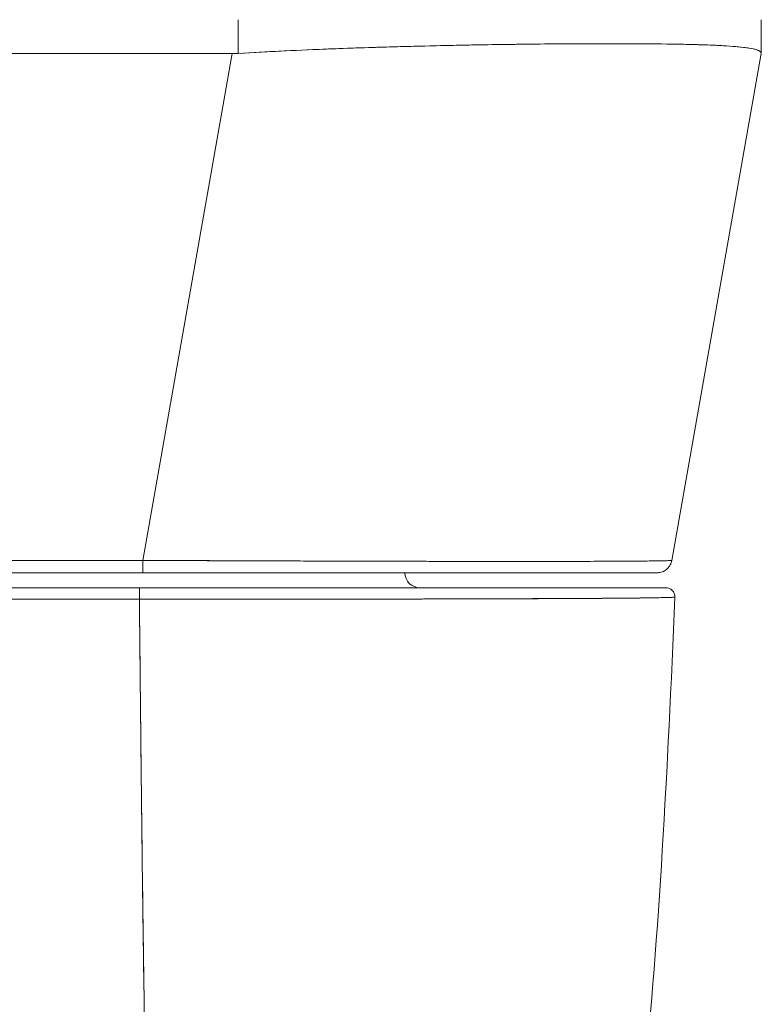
# Model space of a CAD drawing. Header units: inches. Extents: x 16 to 427, y 4 to 276.
# Tile 55 of 111: x 197.879 to 198.856, y 233.265 to 234.562. Entities that reach past the tile are written whole.
import ezdxf

# ---------------------------------------------------------------- set-up
doc = ezdxf.new("R2010")
doc.units = ezdxf.units.IN
doc.header["$LTSCALE"] = 26
doc.header["$MEASUREMENT"] = 0
doc.layers.add('Visible (ANSI)', color=7, linetype='Continuous', lineweight=5)

msp = doc.modelspace()

# ---------------------------------------------------------------- linework, layer by layer
at = {"layer": 'Visible (ANSI)'}
for p, q in [((198.1672, 234.5616), (198.1672, 234.5172)), ((198.1672, 234.5172), (198.1672, 234.5616)), ((198.8564, 234.5172), (198.8564, 234.5616)), ((198.568, 234.5295), (198.568, 234.5295)), ((198.568, 234.5295), (198.568, 234.5295)), ((198.5877, 234.5297), (198.5877, 234.5297)), ((198.5877, 234.5297), (198.5877, 234.5297)), ((198.5887, 234.5297), (198.5887, 234.5297)), ((198.1593, 234.5169), (197.6024, 234.5169)), ((197.6024, 234.5169), (198.1593, 234.5169)), ((198.0415, 233.8495), (198.1593, 234.5169)), ((198.1593, 234.5169), (198.0415, 233.8495)), ((198.7385, 233.8495), (198.8563, 234.5169)), ((198.8563, 234.5169), (198.8563, 234.5169)), ((198.8564, 234.5173), (198.8564, 234.5172)), ((198.8564, 234.5172), (198.8564, 234.5173)), ((197.7199, 233.8495), (198.0415, 233.8495)), ((198.0415, 233.8495), (197.7199, 233.8495)), ((197.7199, 233.8332), (198.0415, 233.8332)), ((198.0415, 233.8332), (197.7199, 233.8332)), ((198.0415, 233.8332), (198.7191, 233.8332)), ((198.0371, 233.8135), (197.7208, 233.8135)), ((198.0371, 233.7983), (197.7208, 233.7983)), ((197.9459, 233.7983), (197.9459, 233.7983)), ((197.9459, 233.7983), (197.9459, 233.7983)), ((197.9577, 233.7983), (197.9577, 233.7983)), ((197.9577, 233.7983), (197.9577, 233.7983)), ((198.3559, 233.7985), (198.3559, 233.7985)), ((198.3721, 233.7986), (198.3721, 233.7986)), ((198.5953, 233.7992), (198.5953, 233.7992)), ((198.615, 233.7993), (198.615, 233.7993))]:
    msp.add_line(p, q, dxfattribs=at)
for centre, radius, start, end in [((198.6861, 233.8529), 0.0197, 193.2749, 193.282), ((198.7179, 233.8529), 0.0197, 349.4435, 349.5165), ((198.7179, 233.8529), 0.0197, 349.4424, 349.5155), ((198.7191, 233.8529), 0.0197, 349.9751, 349.9801), ((198.7191, 233.8529), 0.0197, 349.9751, 350), ((198.4065, 233.8332), 0.0197, 180, 270), ((198.7306, 233.8017), 0.0118, 357.7242, 90), ((198.7306, 233.8017), 0.0118, 357.7242, 90)]:
    msp.add_arc(centre, radius, start, end, dxfattribs=at)
for centre, major_axis, ratio, start_param, end_param in [((198.6934, 234.5419), (0, 0.0591), 0.94344, 4.496803, 4.496823), ((198.1593, 234.6459), (0, -0.129), 0.999999, 0, 0.061082), ((198.1593, 234.6459), (0, -0.129), 0.999999, 0, 0.061082), ((198.8563, 234.6459), (0, -0.129), 0.001274, 0.007284, 0.061264), ((198.8563, 234.6459), (0, -0.129), 0.001273, 0.007284, 0.061264), ((198.0415, 233.8529), (0, -0.0197), 0.001274, 0.000001, 1.396264), ((198.0415, 233.8529), (0, -0.0197), 0.001274, 0, 1.396263), ((198.6714, 233.8763), (-0.0116, -0.0313), 0.917972, 0.898607, 0.8987), ((197.9459, 233.8168), (0, -0.0197), 0.00001, 4.881372, 4.881466), ((197.9459, 233.8168), (0, 0.0197), 0.00001, 4.543344, 4.543438), ((197.9577, 233.8168), (0, -0.00787), 0.00001, 1.136991, 1.137246), ((198.0371, 233.8017), (0, 0.0118), 0.00001, 6.283149, 8.149488), ((198.0371, 233.8017), (0, 0.0118), 0.000027, 0.000335, 1.866224)]:
    msp.add_ellipse(centre, major_axis=major_axis, ratio=ratio, start_param=start_param, end_param=end_param, dxfattribs=at)
for points, knots in [([(198.8564, 234.5172), (198.8564, 234.519), (198.8542, 234.5207), (198.8497, 234.5221), (198.8486, 234.5224), (198.8474, 234.5228), (198.846, 234.5231), (198.8418, 234.524), (198.8364, 234.5248), (198.8297, 234.5255), (198.8253, 234.526), (198.8204, 234.5264), (198.815, 234.5267), (198.8094, 234.5271), (198.8032, 234.5275), (198.7966, 234.5278), (198.787, 234.5282), (198.7763, 234.5286), (198.7646, 234.5289), (198.7602, 234.529), (198.7557, 234.5291), (198.751, 234.5292), (198.7345, 234.5295), (198.7163, 234.5297), (198.6964, 234.5299), (198.6956, 234.5299), (198.6947, 234.5299), (198.6938, 234.5299), (198.6729, 234.53), (198.6501, 234.53), (198.6258, 234.5299), (198.6214, 234.5299), (198.6169, 234.5299), (198.6123, 234.5299), (198.592, 234.5298), (198.5707, 234.5296), (198.5485, 234.5293), (198.5374, 234.5292), (198.5261, 234.529), (198.5145, 234.5289), (198.4987, 234.5286), (198.4824, 234.5284), (198.4658, 234.5281), (198.4462, 234.5277), (198.4261, 234.5272), (198.4056, 234.5267), (198.3962, 234.5265), (198.3867, 234.5263), (198.3772, 234.526), (198.3483, 234.5252), (198.3187, 234.5243), (198.2887, 234.5231), (198.2854, 234.523), (198.2821, 234.5228), (198.2788, 234.5227), (198.242, 234.5212), (198.2046, 234.5193), (198.1672, 234.5172)], [0, 0, 0, 0, 0.088873, 0.088873, 0.088873, 0.111111, 0.111111, 0.111111, 0.178162, 0.178162, 0.178162, 0.222222, 0.222222, 0.222222, 0.267931, 0.267931, 0.267931, 0.333333, 0.333333, 0.333333, 0.357816, 0.357816, 0.357816, 0.444444, 0.444444, 0.444444, 0.448135, 0.448135, 0.448135, 0.538943, 0.538943, 0.538943, 0.555556, 0.555556, 0.555556, 0.629644, 0.629644, 0.629644, 0.666667, 0.666667, 0.666667, 0.717569, 0.717569, 0.717569, 0.777778, 0.777778, 0.777778, 0.805438, 0.805438, 0.805438, 0.888889, 0.888889, 0.888889, 0.898091, 0.898091, 0.898091, 1, 1, 1, 1]), ([(198.1672, 234.5172), (198.2082, 234.5196), (198.2489, 234.5215), (198.2888, 234.5231), (198.3288, 234.5247), (198.3679, 234.5258), (198.4057, 234.5267), (198.4434, 234.5277), (198.4798, 234.5284), (198.5144, 234.5289), (198.5489, 234.5294), (198.5817, 234.5297), (198.6122, 234.5299), (198.6427, 234.53), (198.6709, 234.53), (198.6964, 234.5299), (198.722, 234.5297), (198.7448, 234.5294), (198.7647, 234.5289), (198.7846, 234.5284), (198.8014, 234.5277), (198.815, 234.5267), (198.8287, 234.5258), (198.8391, 234.5246), (198.846, 234.5231), (198.8529, 234.5215), (198.8564, 234.5196), (198.8564, 234.5172)], [0, 0, 0, 0, 0.111111, 0.111111, 0.111111, 0.222222, 0.222222, 0.222222, 0.333333, 0.333333, 0.333333, 0.444444, 0.444444, 0.444444, 0.555556, 0.555556, 0.555556, 0.666667, 0.666667, 0.666667, 0.777778, 0.777778, 0.777778, 0.888889, 0.888889, 0.888889, 1, 1, 1, 1]), ([(198.0415, 233.8495), (198.051, 233.8494), (198.0606, 233.8494), (198.0701, 233.8494), (198.0823, 233.8493), (198.0944, 233.8493), (198.1066, 233.8492), (198.1187, 233.8492), (198.1308, 233.8491), (198.1428, 233.8491), (198.1548, 233.849), (198.1668, 233.849), (198.1786, 233.8489), (198.1905, 233.8489), (198.2023, 233.8488), (198.214, 233.8488), (198.2257, 233.8488), (198.2373, 233.8487), (198.2488, 233.8487), (198.2603, 233.8486), (198.2717, 233.8486), (198.283, 233.8486), (198.2917, 233.8485), (198.3004, 233.8485), (198.3089, 233.8485), (198.3114, 233.8485), (198.314, 233.8485), (198.3165, 233.8485), (198.3275, 233.8484), (198.3384, 233.8484), (198.3491, 233.8484), (198.3598, 233.8484), (198.3704, 233.8483), (198.3809, 233.8483), (198.3913, 233.8483), (198.4016, 233.8483), (198.4117, 233.8483), (198.4218, 233.8482), (198.4318, 233.8482), (198.4416, 233.8482), (198.4513, 233.8482), (198.4609, 233.8482), (198.4703, 233.8482), (198.4797, 233.8482), (198.4889, 233.8482), (198.4979, 233.8482), (198.5069, 233.8481), (198.5156, 233.8481), (198.5242, 233.8481), (198.5281, 233.8481), (198.532, 233.8481), (198.5358, 233.8481), (198.5403, 233.8481), (198.5449, 233.8481), (198.5493, 233.8481), (198.5575, 233.8481), (198.5654, 233.8482), (198.5731, 233.8482), (198.5807, 233.8482), (198.5882, 233.8482), (198.5954, 233.8482), (198.6026, 233.8482), (198.6096, 233.8482), (198.6163, 233.8482), (198.6231, 233.8482), (198.6295, 233.8482), (198.6357, 233.8483), (198.642, 233.8483), (198.6479, 233.8483), (198.6536, 233.8483), (198.6593, 233.8483), (198.6647, 233.8484), (198.6699, 233.8484), (198.6751, 233.8484), (198.6799, 233.8485), (198.6845, 233.8485), (198.6851, 233.8485), (198.6858, 233.8485), (198.6864, 233.8485), (198.6903, 233.8485), (198.694, 233.8485), (198.6975, 233.8486), (198.7015, 233.8486), (198.7053, 233.8486), (198.7087, 233.8487), (198.7122, 233.8487), (198.7154, 233.8488), (198.7182, 233.8488), (198.7211, 233.8488), (198.7237, 233.8489), (198.7259, 233.8489), (198.7282, 233.849), (198.7302, 233.849), (198.7318, 233.8491), (198.7335, 233.8491), (198.7348, 233.8492), (198.7359, 233.8492), (198.7369, 233.8493), (198.7377, 233.8493), (198.7381, 233.8494), (198.7384, 233.8494), (198.7385, 233.8494), (198.7385, 233.8495)], [0, 0, 0, 0, 0.026039, 0.026039, 0.026039, 0.0593997, 0.0593997, 0.0593997, 0.0926502, 0.0926502, 0.0926502, 0.1257944, 0.1257944, 0.1257944, 0.1588399, 0.1588399, 0.1588399, 0.191791, 0.191791, 0.191791, 0.2246533, 0.2246533, 0.2246533, 0.25, 0.25, 0.25, 0.2574361, 0.2574361, 0.2574361, 0.2901408, 0.2901408, 0.2901408, 0.322775, 0.322775, 0.322775, 0.3553497, 0.3553497, 0.3553497, 0.3878762, 0.3878762, 0.3878762, 0.4203663, 0.4203663, 0.4203663, 0.4528321, 0.4528321, 0.4528321, 0.485286, 0.485286, 0.485286, 0.5, 0.5, 0.5, 0.5177386, 0.5177386, 0.5177386, 0.5501932, 0.5501932, 0.5501932, 0.5826612, 0.5826612, 0.5826612, 0.6151531, 0.6151531, 0.6151531, 0.6476851, 0.6476851, 0.6476851, 0.6802656, 0.6802656, 0.6802656, 0.712905, 0.712905, 0.712905, 0.7456171, 0.7456171, 0.7456171, 0.75, 0.75, 0.75, 0.7784081, 0.7784081, 0.7784081, 0.8112777, 0.8112777, 0.8112777, 0.8442363, 0.8442363, 0.8442363, 0.877291, 0.877291, 0.877291, 0.9104453, 0.9104453, 0.9104453, 0.943705, 0.943705, 0.943705, 0.9770767, 0.9770767, 0.9770767, 0.9991659, 0.9991659, 0.9991659, 0.9991659]), ([(198.7385, 233.8495), (198.7385, 233.8493), (198.7349, 233.8491), (198.7279, 233.849), (198.7208, 233.8488), (198.7103, 233.8487), (198.6964, 233.8486), (198.6826, 233.8485), (198.6655, 233.8484), (198.6454, 233.8483), (198.6253, 233.8482), (198.6022, 233.8482), (198.5764, 233.8482), (198.5506, 233.8481), (198.5221, 233.8481), (198.4914, 233.8482), (198.4606, 233.8482), (198.4276, 233.8482), (198.3926, 233.8483), (198.3577, 233.8484), (198.3209, 233.8485), (198.2827, 233.8486), (198.2446, 233.8487), (198.205, 233.8488), (198.1646, 233.849), (198.1242, 233.8491), (198.083, 233.8493), (198.0415, 233.8495)], [0.0008172, 0.0008172, 0.0008172, 0.0008172, 0.1111111, 0.1111111, 0.1111111, 0.2222222, 0.2222222, 0.2222222, 0.3333333, 0.3333333, 0.3333333, 0.4444444, 0.4444444, 0.4444444, 0.5555556, 0.5555556, 0.5555556, 0.6666667, 0.6666667, 0.6666667, 0.7777778, 0.7777778, 0.7777778, 0.8888889, 0.8888889, 0.8888889, 1, 1, 1, 1]), ([(198.7385, 233.8495), (198.7381, 233.8474), (198.7374, 233.8453), (198.7354, 233.8416), (198.7341, 233.84), (198.731, 233.8371), (198.7293, 233.8359), (198.7255, 233.8342), (198.7234, 233.8336), (198.7208, 233.8333), (198.7203, 233.8332), (198.7197, 233.8332), (198.7196, 233.8332), (198.7194, 233.8332), (198.7193, 233.8332), (198.7192, 233.8332), (198.7192, 233.8332), (198.7192, 233.8332), (198.7192, 233.8332), (198.7192, 233.8332), (198.7192, 233.8332), (198.7192, 233.8332), (198.7192, 233.8332), (198.7191, 233.8332), (198.7191, 233.8332), (198.7191, 233.8332), (198.7191, 233.8332), (198.7191, 233.8332), (198.7191, 233.8332), (198.7191, 233.8332), (198.7191, 233.8332), (198.7191, 233.8332), (198.7191, 233.8332), (198.7191, 233.8332), (198.7191, 233.8332), (198.7191, 233.8332)], [0, 0, 0, 0, 0.0161556, 0.0161556, 0.03207939, 0.03207939, 0.0480115, 0.0480115, 0.06394331, 0.06394331, 0.06787844, 0.06787844, 0.06861572, 0.06861572, 0.06916873, 0.06916873, 0.06937665, 0.06937665, 0.06942682, 0.06942682, 0.06945185, 0.06945185, 0.06950272, 0.06950272, 0.06960397, 0.06960397, 0.07000415, 0.07000415, 0.07080135, 0.07080135, 0.07139923, 0.07139923, 0.07162343, 0.07162343, 0.07163589, 0.07163589, 0.07163589, 0.07163589]), ([(198.0415, 233.8332), (198.0822, 233.8332), (198.1221, 233.8332), (198.1613, 233.8332), (198.2005, 233.8332), (198.239, 233.8332), (198.2762, 233.8332), (198.3134, 233.8332), (198.3491, 233.8332), (198.3831, 233.8332), (198.417, 233.8332), (198.4492, 233.8332), (198.4791, 233.8332), (198.509, 233.8332), (198.5367, 233.8332), (198.5617, 233.8332), (198.5868, 233.8332), (198.6093, 233.8332), (198.6288, 233.8332), (198.6483, 233.8332), (198.6649, 233.8332), (198.6784, 233.8332), (198.6918, 233.8332), (198.7021, 233.8332), (198.7089, 233.8332), (198.7157, 233.8332), (198.7191, 233.8332), (198.7191, 233.8332)], [0, 0, 0, 0, 0.111111, 0.111111, 0.111111, 0.222222, 0.222222, 0.222222, 0.333333, 0.333333, 0.333333, 0.444444, 0.444444, 0.444444, 0.555556, 0.555556, 0.555556, 0.666667, 0.666667, 0.666667, 0.777778, 0.777778, 0.777778, 0.888889, 0.888889, 0.888889, 1, 1, 1, 1]), ([(198.7191, 233.8332), (198.719, 233.8332), (198.719, 233.8332), (198.7166, 233.8332), (198.7031, 233.8332), (198.6551, 233.8332), (198.6201, 233.8332), (198.5324, 233.8332), (198.4783, 233.8332), (198.3568, 233.8332), (198.2873, 233.8332), (198.1731, 233.8332), (198.1292, 233.8332), (198.0707, 233.8332), (198.0561, 233.8332), (198.0415, 233.8332)], [0, 0, 0, 0, 0.05629, 0.05629, 0.601231, 0.601231, 1.142506, 1.142506, 1.68962, 1.68962, 2.254066, 2.254066, 2.589418, 2.589418, 2.700746, 2.700746, 2.700746, 2.700746]), ([(198.7306, 233.8135), (198.7305, 233.8135), (198.7261, 233.8135), (198.7172, 233.8135), (198.7083, 233.8135), (198.6949, 233.8135), (198.6774, 233.8135), (198.6599, 233.8135), (198.6383, 233.8135), (198.613, 233.8135), (198.5877, 233.8135), (198.5587, 233.8135), (198.5265, 233.8135), (198.4943, 233.8135), (198.459, 233.8135), (198.4213, 233.8135), (198.3836, 233.8135), (198.3434, 233.8135), (198.3015, 233.8135), (198.2596, 233.8135), (198.216, 233.8135), (198.1718, 233.8135), (198.1276, 233.8135), (198.0828, 233.8135), (198.0371, 233.8135)], [0, 0, 0, 0, 0.125, 0.125, 0.125, 0.25, 0.25, 0.25, 0.375, 0.375, 0.375, 0.5, 0.5, 0.5, 0.625, 0.625, 0.625, 0.75, 0.75, 0.75, 0.875, 0.875, 0.875, 1, 1, 1, 1]), ([(198.0371, 233.8135), (198.039, 233.8135), (198.0408, 233.8135), (198.0427, 233.8135), (198.0448, 233.8135), (198.047, 233.8135), (198.0491, 233.8135), (198.0515, 233.8135), (198.0539, 233.8135), (198.0563, 233.8135), (198.0589, 233.8135), (198.0615, 233.8135), (198.0641, 233.8135), (198.0668, 233.8135), (198.0696, 233.8135), (198.0724, 233.8135), (198.0753, 233.8135), (198.0783, 233.8135), (198.0812, 233.8135), (198.0843, 233.8135), (198.0875, 233.8135), (198.0906, 233.8135), (198.094, 233.8135), (198.0975, 233.8135), (198.1009, 233.8135), (198.1048, 233.8135), (198.1086, 233.8135), (198.1124, 233.8135), (198.1168, 233.8135), (198.1211, 233.8135), (198.1254, 233.8135), (198.1304, 233.8135), (198.1353, 233.8135), (198.1402, 233.8135), (198.1458, 233.8135), (198.1514, 233.8135), (198.157, 233.8135), (198.1632, 233.8135), (198.1695, 233.8135), (198.1757, 233.8135), (198.1825, 233.8135), (198.1892, 233.8135), (198.196, 233.8135), (198.2033, 233.8135), (198.2106, 233.8135), (198.2179, 233.8135), (198.2257, 233.8135), (198.2336, 233.8135), (198.2413, 233.8135), (198.2498, 233.8135), (198.2582, 233.8135), (198.2665, 233.8135), (198.2756, 233.8135), (198.2847, 233.8135), (198.2936, 233.8135), (198.297, 233.8135), (198.3003, 233.8135), (198.3036, 233.8135), (198.3101, 233.8135), (198.3165, 233.8135), (198.3229, 233.8135), (198.3335, 233.8135), (198.344, 233.8135), (198.3544, 233.8135), (198.3659, 233.8135), (198.3772, 233.8135), (198.3884, 233.8135), (198.4007, 233.8135), (198.4129, 233.8135), (198.4247, 233.8135), (198.4379, 233.8135), (198.4507, 233.8135), (198.4633, 233.8135), (198.4772, 233.8135), (198.4907, 233.8135), (198.5038, 233.8135), (198.5124, 233.8135), (198.5207, 233.8135), (198.5288, 233.8135), (198.5348, 233.8135), (198.5407, 233.8135), (198.5464, 233.8135), (198.5614, 233.8135), (198.5756, 233.8135), (198.589, 233.8135), (198.602, 233.8135), (198.6141, 233.8135), (198.6255, 233.8135), (198.6356, 233.8135), (198.6451, 233.8135), (198.6539, 233.8135), (198.6618, 233.8135), (198.6691, 233.8135), (198.6758, 233.8135), (198.6767, 233.8135), (198.6776, 233.8135), (198.6785, 233.8135), (198.6836, 233.8135), (198.6883, 233.8135), (198.6927, 233.8135), (198.6974, 233.8135), (198.7016, 233.8135), (198.7055, 233.8135), (198.7089, 233.8135), (198.7121, 233.8135), (198.7148, 233.8135), (198.7173, 233.8135), (198.7195, 233.8135), (198.7215, 233.8135), (198.7232, 233.8135), (198.7247, 233.8135), (198.7259, 233.8135), (198.7271, 233.8135), (198.728, 233.8135), (198.7287, 233.8135), (198.7294, 233.8135), (198.7299, 233.8135), (198.7302, 233.8135), (198.7304, 233.8135), (198.7306, 233.8135), (198.7306, 233.8135)], [0, 0, 0, 0, 0.005076, 0.005076, 0.005076, 0.010966, 0.010966, 0.010966, 0.017516, 0.017516, 0.017516, 0.024638, 0.024638, 0.024638, 0.03225, 0.03225, 0.03225, 0.040297, 0.040297, 0.040297, 0.048919, 0.048919, 0.048919, 0.058382, 0.058382, 0.058382, 0.068957, 0.068957, 0.068957, 0.080913, 0.080913, 0.080913, 0.094527, 0.094527, 0.094527, 0.110079, 0.110079, 0.110079, 0.127471, 0.127471, 0.127471, 0.14645, 0.14645, 0.14645, 0.167092, 0.167092, 0.167092, 0.189401, 0.189401, 0.189401, 0.21365, 0.21365, 0.21365, 0.240135, 0.240135, 0.240135, 0.25, 0.25, 0.25, 0.269179, 0.269179, 0.269179, 0.301214, 0.301214, 0.301214, 0.336707, 0.336707, 0.336707, 0.376077, 0.376077, 0.376077, 0.419646, 0.419646, 0.419646, 0.468248, 0.468248, 0.468248, 0.5, 0.5, 0.5, 0.523331, 0.523331, 0.523331, 0.584112, 0.584112, 0.584112, 0.643123, 0.643123, 0.643123, 0.696091, 0.696091, 0.696091, 0.74368, 0.74368, 0.74368, 0.75, 0.75, 0.75, 0.787136, 0.787136, 0.787136, 0.826784, 0.826784, 0.826784, 0.862779, 0.862779, 0.862779, 0.895593, 0.895593, 0.895593, 0.925555, 0.925555, 0.925555, 0.952834, 0.952834, 0.952834, 0.977623, 0.977623, 0.977623, 1, 1, 1, 1]), ([(197.7208, 233.7983), (197.7521, 233.7983), (197.7764, 233.7983), (197.7957, 233.7983), (197.815, 233.7983), (197.8293, 233.7983), (197.8408, 233.7983), (197.8522, 233.7983), (197.8607, 233.7983), (197.8682, 233.7983), (197.8757, 233.7983), (197.8822, 233.7983), (197.8898, 233.7983), (197.8973, 233.7983), (197.9057, 233.7983), (197.9172, 233.7983), (197.9286, 233.7983), (197.9429, 233.7983), (197.9623, 233.7983), (197.9816, 233.7983), (198.0058, 233.7983), (198.0371, 233.7983)], [0, 0, 0, 0, 0.142857, 0.142857, 0.142857, 0.285714, 0.285714, 0.285714, 0.428571, 0.428571, 0.428571, 0.571429, 0.571429, 0.571429, 0.714286, 0.714286, 0.714286, 0.857143, 0.857143, 0.857143, 1, 1, 1, 1]), ([(198.7424, 233.8013), (198.7424, 233.8012), (198.7422, 233.8012), (198.7419, 233.8011), (198.7416, 233.8011), (198.7411, 233.801), (198.7405, 233.801), (198.7397, 233.8009), (198.7388, 233.8009), (198.7376, 233.8008), (198.7364, 233.8007), (198.7348, 233.8007), (198.7331, 233.8006), (198.7318, 233.8006), (198.7303, 233.8005), (198.7288, 233.8005), (198.728, 233.8005), (198.7271, 233.8005), (198.7263, 233.8005), (198.7235, 233.8004), (198.7203, 233.8003), (198.7168, 233.8003), (198.7129, 233.8002), (198.7085, 233.8001), (198.7038, 233.8001), (198.699, 233.8), (198.6939, 233.7999), (198.6883, 233.7999), (198.6878, 233.7999), (198.6872, 233.7999), (198.6866, 233.7999), (198.6797, 233.7998), (198.6723, 233.7997), (198.6643, 233.7997), (198.6553, 233.7996), (198.6457, 233.7995), (198.6353, 233.7995), (198.6313, 233.7994), (198.6271, 233.7994), (198.6228, 233.7994), (198.615, 233.7993), (198.6068, 233.7993), (198.5982, 233.7992), (198.5846, 233.7992), (198.5702, 233.7991), (198.5549, 233.7991), (198.5484, 233.799), (198.5417, 233.799), (198.5348, 233.799), (198.5273, 233.799), (198.5195, 233.7989), (198.5116, 233.7989), (198.4983, 233.7989), (198.4845, 233.7988), (198.4703, 233.7988), (198.4576, 233.7988), (198.4445, 233.7987), (198.4312, 233.7987), (198.4301, 233.7987), (198.429, 233.7987), (198.4279, 233.7987), (198.4168, 233.7987), (198.4056, 233.7986), (198.3942, 233.7986), (198.3828, 233.7986), (198.3713, 233.7986), (198.3596, 233.7985), (198.3491, 233.7985), (198.3384, 233.7985), (198.3276, 233.7985), (198.3204, 233.7985), (198.3133, 233.7985), (198.306, 233.7985), (198.3033, 233.7985), (198.3006, 233.7985), (198.2979, 233.7985), (198.2887, 233.7984), (198.2796, 233.7984), (198.2703, 233.7984), (198.2618, 233.7984), (198.2533, 233.7984), (198.2447, 233.7984), (198.2368, 233.7984), (198.2288, 233.7984), (198.2209, 233.7984), (198.2135, 233.7984), (198.206, 233.7984), (198.1986, 233.7984), (198.1917, 233.7984), (198.1849, 233.7983), (198.178, 233.7983), (198.1767, 233.7983), (198.1754, 233.7983), (198.1741, 233.7983), (198.1691, 233.7983), (198.164, 233.7983), (198.159, 233.7983), (198.1533, 233.7983), (198.1476, 233.7983), (198.1419, 233.7983), (198.1369, 233.7983), (198.1319, 233.7983), (198.1269, 233.7983), (198.1225, 233.7983), (198.1181, 233.7983), (198.1137, 233.7983), (198.1098, 233.7983), (198.1059, 233.7983), (198.102, 233.7983), (198.0985, 233.7983), (198.095, 233.7983), (198.0915, 233.7983), (198.0883, 233.7983), (198.0851, 233.7983), (198.0819, 233.7983), (198.0789, 233.7983), (198.076, 233.7983), (198.073, 233.7983), (198.0702, 233.7983), (198.0673, 233.7983), (198.0645, 233.7983), (198.0619, 233.7983), (198.0592, 233.7983), (198.0566, 233.7983), (198.0542, 233.7983), (198.0517, 233.7983), (198.0493, 233.7983), (198.0471, 233.7983), (198.0449, 233.7983), (198.0428, 233.7983), (198.0409, 233.7983), (198.039, 233.7983), (198.0371, 233.7983)], [0, 0, 0, 0, 0.022163, 0.022163, 0.022163, 0.046721, 0.046721, 0.046721, 0.07375, 0.07375, 0.07375, 0.103441, 0.103441, 0.103441, 0.125, 0.125, 0.125, 0.135958, 0.135958, 0.135958, 0.171628, 0.171628, 0.171628, 0.210936, 0.210936, 0.210936, 0.25, 0.25, 0.25, 0.254076, 0.254076, 0.254076, 0.301415, 0.301415, 0.301415, 0.354208, 0.354208, 0.354208, 0.375, 0.375, 0.375, 0.413119, 0.413119, 0.413119, 0.473883, 0.473883, 0.473883, 0.5, 0.5, 0.5, 0.529014, 0.529014, 0.529014, 0.577715, 0.577715, 0.577715, 0.621414, 0.621414, 0.621414, 0.625, 0.625, 0.625, 0.66093, 0.66093, 0.66093, 0.696579, 0.696579, 0.696579, 0.728771, 0.728771, 0.728771, 0.75, 0.75, 0.75, 0.757976, 0.757976, 0.757976, 0.784626, 0.784626, 0.784626, 0.80904, 0.80904, 0.80904, 0.83151, 0.83151, 0.83151, 0.852308, 0.852308, 0.852308, 0.871433, 0.871433, 0.871433, 0.875, 0.875, 0.875, 0.888962, 0.888962, 0.888962, 0.904641, 0.904641, 0.904641, 0.918368, 0.918368, 0.918368, 0.930426, 0.930426, 0.930426, 0.941092, 0.941092, 0.941092, 0.950638, 0.950638, 0.950638, 0.959335, 0.959335, 0.959335, 0.967454, 0.967454, 0.967454, 0.975136, 0.975136, 0.975136, 0.982323, 0.982323, 0.982323, 0.988932, 0.988932, 0.988932, 0.994877, 0.994877, 0.994877, 1, 1, 1, 1]), ([(198.0371, 233.7983), (198.0495, 233.7983), (198.0637, 233.7983), (198.0787, 233.7983), (198.0845, 233.7983), (198.0905, 233.7983), (198.0965, 233.7983), (198.1077, 233.7983), (198.1191, 233.7983), (198.1307, 233.7983), (198.1412, 233.7983), (198.152, 233.7983), (198.163, 233.7983), (198.1723, 233.7983), (198.1818, 233.7983), (198.1914, 233.7984), (198.2059, 233.7984), (198.2207, 233.7984), (198.2359, 233.7984), (198.2433, 233.7984), (198.2508, 233.7984), (198.2585, 233.7984), (198.2767, 233.7984), (198.2955, 233.7985), (198.3146, 233.7985), (198.3195, 233.7985), (198.3244, 233.7985), (198.3293, 233.7985), (198.3519, 233.7985), (198.375, 233.7986), (198.3984, 233.7986), (198.3993, 233.7986), (198.4002, 233.7986), (198.4011, 233.7986), (198.4241, 233.7987), (198.4475, 233.7987), (198.471, 233.7988), (198.4757, 233.7988), (198.4804, 233.7988), (198.4851, 233.7988), (198.5022, 233.7989), (198.5194, 233.7989), (198.5362, 233.799), (198.5481, 233.799), (198.5598, 233.7991), (198.5712, 233.7991), (198.5791, 233.7992), (198.5868, 233.7992), (198.5943, 233.7992), (198.612, 233.7993), (198.6285, 233.7994), (198.6434, 233.7995), (198.6444, 233.7995), (198.6454, 233.7995), (198.6463, 233.7995), (198.6598, 233.7996), (198.6718, 233.7997), (198.6825, 233.7998), (198.6892, 233.7999), (198.6953, 233.8), (198.7009, 233.8), (198.7045, 233.8001), (198.7079, 233.8001), (198.7111, 233.8002), (198.7188, 233.8003), (198.725, 233.8004), (198.7297, 233.8005), (198.731, 233.8006), (198.7321, 233.8006), (198.7331, 233.8006), (198.736, 233.8007), (198.7381, 233.8008), (198.7396, 233.8009), (198.7415, 233.8011), (198.7424, 233.8012), (198.7424, 233.8013)], [0, 0, 0, 0, 0.065233, 0.065233, 0.065233, 0.090909, 0.090909, 0.090909, 0.138606, 0.138606, 0.138606, 0.181818, 0.181818, 0.181818, 0.218295, 0.218295, 0.218295, 0.272727, 0.272727, 0.272727, 0.299488, 0.299488, 0.299488, 0.363636, 0.363636, 0.363636, 0.379913, 0.379913, 0.379913, 0.454545, 0.454545, 0.454545, 0.457429, 0.457429, 0.457429, 0.530754, 0.530754, 0.530754, 0.545455, 0.545455, 0.545455, 0.598649, 0.598649, 0.598649, 0.636364, 0.636364, 0.636364, 0.662242, 0.662242, 0.662242, 0.723318, 0.723318, 0.723318, 0.727273, 0.727273, 0.727273, 0.783303, 0.783303, 0.783303, 0.818182, 0.818182, 0.818182, 0.840721, 0.840721, 0.840721, 0.895221, 0.895221, 0.895221, 0.909091, 0.909091, 0.909091, 0.94822, 0.94822, 0.94822, 1, 1, 1, 1]), ([(198.0371, 233.7983), (198.0376, 233.7443), (198.0381, 233.6921), (198.0386, 233.6415), (198.0392, 233.591), (198.0397, 233.5422), (198.0403, 233.4951), (198.0408, 233.448), (198.0414, 233.4027), (198.042, 233.359), (198.0426, 233.3154), (198.0432, 233.2735), (198.0438, 233.2333), (198.0445, 233.193), (198.0451, 233.1545), (198.0457, 233.1176), (198.0464, 233.0807), (198.0471, 233.0454), (198.0478, 233.0118), (198.0484, 232.9781), (198.0492, 232.9461), (198.0499, 232.9156), (198.0506, 232.8852), (198.0513, 232.8564), (198.0521, 232.829)], [0.0000004, 0.0000004, 0.0000004, 0.0000004, 0.1250508, 0.1250508, 0.1250508, 0.2501057, 0.2501057, 0.2501057, 0.3751607, 0.3751607, 0.3751607, 0.5002156, 0.5002156, 0.5002156, 0.6252706, 0.6252706, 0.6252706, 0.7503255, 0.7503255, 0.7503255, 0.8753805, 0.8753805, 0.8753805, 1, 1, 1, 1]), ([(198.0521, 232.829), (198.0515, 232.849), (198.051, 232.8698), (198.0505, 232.8914), (198.0494, 232.9345), (198.0484, 232.9809), (198.0474, 233.0307), (198.0464, 233.0804), (198.0454, 233.1336), (198.0445, 233.1903), (198.0436, 233.2471), (198.0427, 233.3073), (198.0418, 233.3712), (198.041, 233.4351), (198.0402, 233.5026), (198.0394, 233.5738), (198.0386, 233.645), (198.0378, 233.7198), (198.0371, 233.7983)], [0, 0, 0, 0, 0.09109, 0.09109, 0.09109, 0.272872, 0.272872, 0.272872, 0.454654, 0.454654, 0.454654, 0.636436, 0.636436, 0.636436, 0.818218, 0.818218, 0.818218, 0.9999996, 0.9999996, 0.9999996, 0.9999996]), ([(198.7424, 233.8013), (198.7332, 233.5722), (198.7211, 233.3537), (198.6942, 233.0832), (198.685, 233.0073), (198.6731, 232.9354)], [0, 0, 0, 0, 1.849259, 1.849259, 2.628409, 2.628409, 2.628409, 2.628409])]:
    msp.add_open_spline(points, degree=3, knots=knots, dxfattribs=at)
for points in [[(198.7325, 233.8491), (198.7325, 233.8491), (198.7325, 233.8491), (198.7325, 233.8491)], [(198.7325, 233.8491), (198.7325, 233.8491), (198.7325, 233.8491), (198.7325, 233.8491)], [(197.9577, 233.8135), (197.9577, 233.8135), (197.9577, 233.8135), (197.9577, 233.8135)], [(197.9577, 233.8135), (197.9577, 233.8135), (197.9577, 233.8135), (197.9577, 233.8135)], [(197.9577, 233.8135), (197.9577, 233.8135), (197.9577, 233.8135), (197.9577, 233.8135)], [(197.9577, 233.7983), (197.9577, 233.7983), (197.9577, 233.7983), (197.9577, 233.7983)], [(197.9577, 233.7983), (197.9577, 233.7983), (197.9577, 233.7983), (197.9577, 233.7983)], [(198.594, 233.7992), (198.594, 233.7992), (198.594, 233.7992), (198.594, 233.7992)], [(198.7424, 233.8013), (198.7424, 233.8013), (198.7424, 233.8013), (198.7424, 233.8013)], [(198.7424, 233.8013), (198.7424, 233.8013), (198.7424, 233.8013), (198.7424, 233.8013)]]:
    msp.add_open_spline(points, degree=3, dxfattribs=at)

doc.saveas('drawing.dxf')
